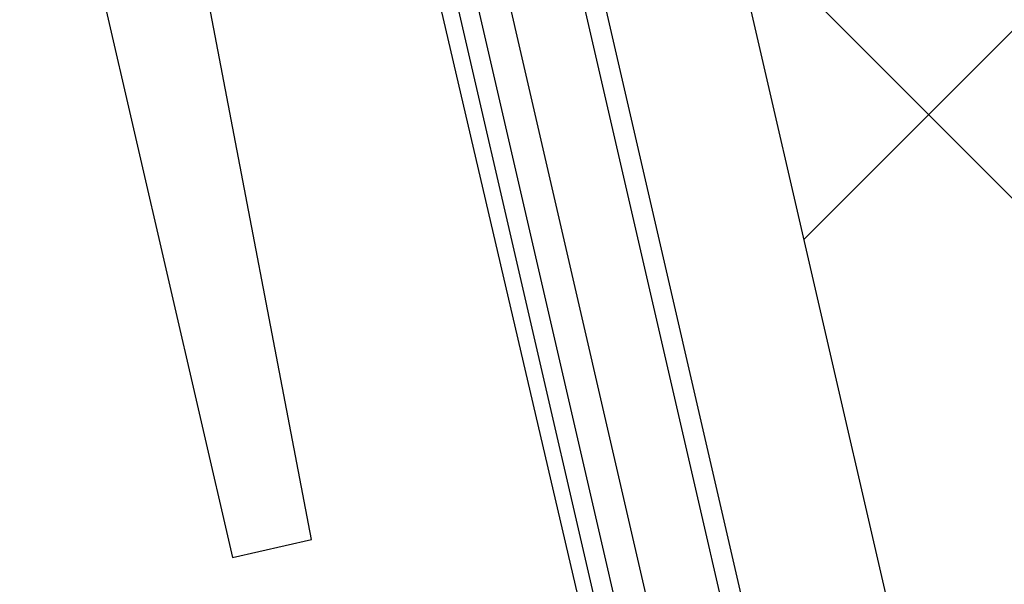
# Model space of a CAD drawing. Header units: centimetres. Extents: x -15121 to 17422, y -60492 to 0.
# Tile 13 of 256: x 1230 to 1249, y -30635 to -30624. Entities that reach past the tile are written whole.
import ezdxf

# ---------------------------------------------------------------- set-up
doc = ezdxf.new("R2010")
doc.units = ezdxf.units.CM
doc.header["$LTSCALE"] = 60
for name, color, linetype in [('A-----SZ', 8, 'Continuous'), ('A-DRZ', 7, 'Continuous'), ('A-OKN-SY', 1, 'Continuous'), ('AIKA podłoga deski cała', 2, 'Continuous'), ('AIKA podłoga deski pod meble', 6, 'Continuous'), ('AIKA powierzchnie2', 2, 'Continuous'), ('AIKA sufity podwieszane', 8, 'Continuous'), ('AIKA wymiarowanie ogólne rzut2', 7, 'Continuous')]:
    doc.layers.add(name, color=color, linetype=linetype)
doc.styles.add('wymiar', font='txt.shx', dxfattribs={"width": 0.6})
doc.dimstyles.new('Dwudziestka', dxfattribs={"dimtxt": 7, "dimasz": 0.7, "dimexe": 5, "dimexo": 0, "dimgap": 2.5, "dimtad": 1, "dimtoh": 1, "dimdec": 3, "dimrnd": 0.5, "dimdsep": 46, "dimtxsty": 'wymiar', "dimblk": 'znacznik', "dimcen": 0, "dimdle": 5, "dimse1": 1, "dimse2": 1, "dimclrd": 256, "dimclre": 256, "dimclrt": 256, "dimadec": 0, "dimazin": 0, "dimtfac": 0.4, "dimtdec": 3, "dimtix": 1, "dimtofl": 0, "dimtmove": 2, "dimatfit": 3, "dimldrblk": 'znacznik', "dimfxl": 1, "dimtolj": 1, "dimarcsym": 0})

# ---------------------------------------------------------------- blocks, each defined once
blk = doc.blocks.new('AL120')
at = {"layer": 'A-----SZ'}
for p, q in [((114.554, 6.277, 0), (114.554, 4.705, 0)), ((130.177, 6.277, 0), (114.554, 6.277, 0)), ((114.554, 4.705, 0), (127.297, 4.225, 0))]:
    blk.add_line(p, q, dxfattribs=at)
at = {"layer": 'A-----SZ', "elevation": 0}
for points in [[(126.663, -1.364), (13.452, -1.364), (13.452, -0.764), (126.663, -0.764)], [(126.663, -2.764), (13.452, -2.764), (13.452, -3.164), (126.663, -3.164)]]:
    blk.add_lwpolyline(points, dxfattribs=at)
at = {"layer": 'A-OKN-SY'}
blk.add_arc((4.701, 2.014, 0), 129.898, 359.11054, 88.95836, dxfattribs=at)
blk = doc.blocks.new('znacznik')
at = {"color": 0}
for points in [[(0, -5), (0, 5)], [(-4, 0), (4, 0)]]:
    blk.add_lwpolyline(points, dxfattribs=at)
at = {"color": 1}
blk.add_lwpolyline([(-2.121, -2.121), (2.121, 2.121)], dxfattribs=at)
blk = doc.blocks.new('*D7276')
at = {"layer": 'AIKA wymiarowanie ogólne rzut2', "lineweight": -2, "transparency": 16777216}
blk.add_line((1331.903, -30726.278), (1118.755, -29802.96), dxfattribs=at)
at = {"layer": 'Defpoints', "color": 0, "transparency": 16777216}
for p in [(1118.598, -29802.278), (1090.735, -29808.71), (1304.198, -30733.392)]:
    blk.add_point(p, dxfattribs=at)
at = {"layer": 'AIKA wymiarowanie ogólne rzut2', "lineweight": -2, "transparency": 16777216, "xscale": 0.7, "yscale": 0.7, "zscale": 0.7}
for p, rotation in [((1118.598, -29802.278), 102.999035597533), ((1332.061, -30726.96), 282.999035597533)]:
    blk.add_blockref('znacznik', p, dxfattribs=dict(at, rotation=rotation))
at = {"layer": 'AIKA wymiarowanie ogólne rzut2', "transparency": 16777216, "insert": (1231.175, -30263.269), "char_height": 7, "attachment_point": 5, "rotation": 282.999, "style": 'wymiar'}
blk.add_mtext('\\A1;949', dxfattribs=at)

msp = doc.modelspace()

# ---------------------------------------------------------------- hatches: boundary and pattern name
at = {"layer": 'AIKA sufity podwieszane', "transparency": 33554610}
h = msp.add_hatch(dxfattribs=at)
h.set_pattern_fill('ANSI37', color=256, scale=2.771036)
h.set_pattern_definition([(45, (5073.432, 672.602), (-6.221154, 6.221154), []), (135, (5073.432, 672.602), (-6.221154, -6.221154), [])])
h.paths.add_polyline_path([(1895.3422, -29622.938), (1051.961, -29817.6477), (1083.6791, -29955.0339), (1108.8373, -29949.2257), (1118.7352, -29992.098), (1098.8606, -29996.6864), (1151.9491, -30226.6377), (1171.8236, -30222.0493), (1195.98, -30326.6818), (1176.0567, -30331.2815), (1229.1072, -30560.8465), (1247.0331, -30556.708), (1258.8797, -30599.1305), (1239.2948, -30603.652), (1271.0129, -30741.0382), (1888.861, -30598.3967), (1885.2618, -30582.8068), (1928.1341, -30572.909), (1931.7333, -30588.4989), (1951.2207, -30583.9999), (1954.8998, -30599.9359), (2063.0549, -30574.9663), (2055.7765, -30543.4404), (2098.6488, -30533.5425), (2102.248, -30549.1325), (2108.8207, -30547.615)])

# ---------------------------------------------------------------- linework, layer by layer
at = {"layer": 'AIKA podłoga deski cała'}
msp.add_lwpolyline([(1888.861, -30598.3967), (1266.0671, -30744.1528), (1233.9166, -30604.8937), (1258.8797, -30599.1305), (1248.9789, -30556.2588), (1229.073, -30560.8544), (1175.9846, -30330.9033), (1195.8934, -30326.3069), (1171.8236, -30222.0493), (1151.9491, -30226.6377), (1098.8606, -29996.6864), (1118.7352, -29992.098), (1108.8373, -29949.2257), (1083.5062, -29955.0738), (1051.7856, -29817.6882), (1897.5708, -29622.4235)], dxfattribs=at)
at = {"layer": 'AIKA podłoga deski pod meble'}
msp.add_line((1233.5487, -30604.9786), (1266.0352, -30744.24), dxfattribs=at)
at = {"layer": 'AIKA powierzchnie2'}
msp.add_lwpolyline([(1888.861, -30598.3967), (1271.0129, -30741.0382), (1239.2948, -30603.652), (1258.8797, -30599.1305), (1247.0331, -30556.708), (1229.1072, -30560.8465), (1176.0567, -30331.2815), (1195.98, -30326.6818), (1171.8236, -30222.0493), (1151.9491, -30226.6377), (1098.8606, -29996.6864), (1118.7352, -29992.098), (1108.8373, -29949.2257), (1083.6791, -29955.0339), (1051.961, -29817.6477), (1895.3422, -29622.938)], dxfattribs=at)
at = {"layer": 'AIKA sufity podwieszane', "transparency": 33554610}
msp.add_lwpolyline([(1888.861, -30598.3967), (1271.0129, -30741.0382), (1239.2948, -30603.652), (1258.8797, -30599.1305), (1247.0331, -30556.708), (1229.1072, -30560.8465), (1176.0567, -30331.2815), (1195.98, -30326.6818), (1171.8236, -30222.0493), (1151.9491, -30226.6377), (1098.8606, -29996.6864), (1118.7352, -29992.098), (1108.8373, -29949.2257), (1083.6791, -29955.0339), (1051.961, -29817.6477), (1895.3422, -29622.938)], dxfattribs=at)

# ---------------------------------------------------------------- block references
at = {"layer": 'A-DRZ', "rotation": 103.0000000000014}
msp.add_blockref('AL120', (1265.8268, -30744.8026, 0), dxfattribs=at)

# ---------------------------------------------------------------- dimensions: what is measured, and where the dimension line sits
at = {"layer": 'AIKA wymiarowanie ogólne rzut2'}
dim = msp.add_aligned_dim(p1=(1304.198, -30733.3917), p2=(1090.7349, -29808.7102), distance=-28.5954, dimstyle='Dwudziestka', dxfattribs=at)
dim.commit()
dim.dimension.update_dxf_attribs({"geometry": '*D7276', "text_midpoint": (1231.1754, -30263.2693)})

doc.saveas('drawing.dxf')
